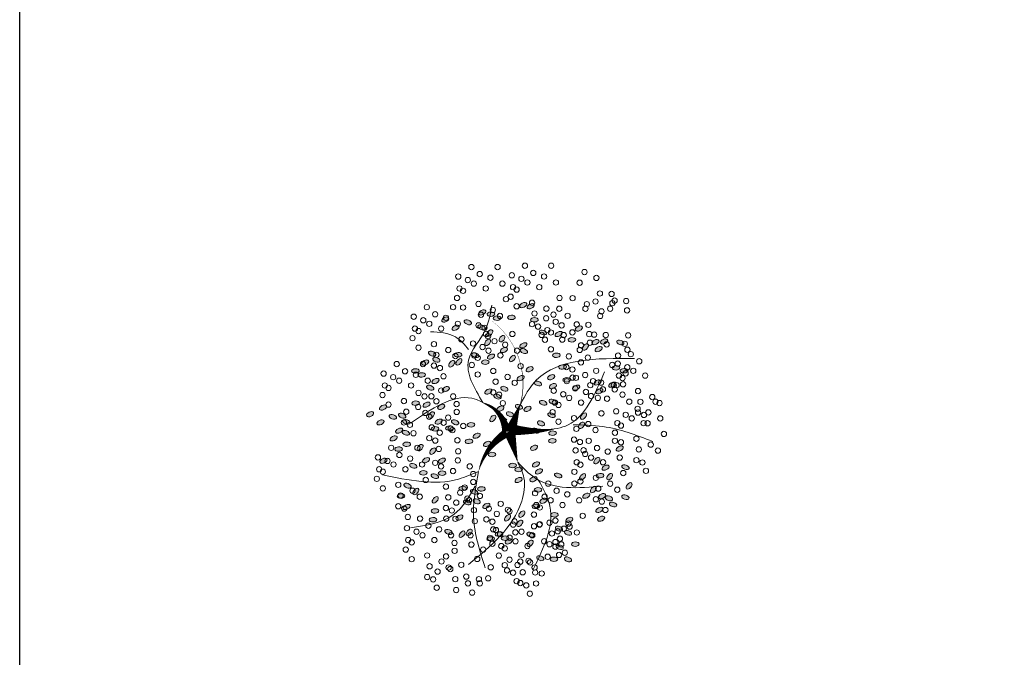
# Model space of a CAD drawing. Header units: millimetres. Extents: x 2197 to 2788, y 425 to 589.
# Tile 5 of 50: x 2201 to 2216, y 471 to 481. Entities that reach past the tile are written whole.
import ezdxf

# ---------------------------------------------------------------- set-up
doc = ezdxf.new("R2010")
doc.units = ezdxf.units.MM
doc.layers.add('01 - Vegetación', color=3, linetype='Continuous', lineweight=0)
doc.layers.add('Cotas', color=3, linetype='Continuous')

# ---------------------------------------------------------------- blocks, each defined once
blk = doc.blocks.new('17')
at = {"layer": '01 - Vegetación'}
for points in [[(4495.84, 1680.23, 1.33, 0.0221, 0.199177), (4489.97, 1684.48, 0.0221, 0.0221, 1.224983)], [(4496.02, 1680.23, 1.33, 0.0221, 0.286986), (4500.47, 1683.82, 0.0221, 0.0221, -1.494927)], [(4497.07, 1679.43, 0.133, 0.0221, 0.381476), (4512.91, 1682.47, 0.0221, 0.0221, -1.841687)], [(4496.02, 1679.76, 1.77, 0.0221, 0), (4491.39, 1678.53, 0.0221, 0.0221, 0)], [(4496.02, 1679.66, 1.77, 0.0221, 0), (4500.28, 1678.15, 0.0221, 0.0221, 0)], [(4496.4, 1679.85, 1.77, 0.0221, 0.074947), (4496.4, 1672.95, 0.0221, 0.0221, 0.762797)]]:
    blk.add_lwpolyline(points, format="xyseb", dxfattribs=at)
for points in [[(4490, 1684.47), (4488.83, 1687.51), (4489.5, 1699.09)], [(4487.73, 1684.98), (4483.44, 1688.25), (4481.42, 1694.81)], [(4497.83, 1680.19), (4501.11, 1685.48), (4497.33, 1694.81)], [(4508.5, 1685.98), (4510.45, 1688), (4511.21, 1691.78)], [(4490, 1684.47), (4482.94, 1685.23), (4475.36, 1683.47)], [(4491.39, 1678.53), (4489.02, 1677.58), (4485.46, 1677.92), (4475.87, 1685.99)], [(4500.47, 1683.82), (4506.92, 1685.99), (4511.46, 1683.47), (4515.25, 1682.46)], [(4497.07, 1679.43), (4503.89, 1675.65), (4507.17, 1660.78)], [(4491.39, 1678.53), (4489, 1675.9), (4487.73, 1665.57)], [(4496.57, 1678.43), (4497.07, 1670.86), (4505.15, 1665.32)], [(4488.74, 1675.4), (4484.7, 1673.64), (4475.11, 1676.16)], [(4497.07, 1670.11), (4496.82, 1665.57), (4494.55, 1658.01)]]:
    blk.add_spline(points, degree=3, dxfattribs=at)
blk = doc.blocks.new('16')
at = {"layer": '01 - Vegetación'}
h = blk.add_hatch(color=40, dxfattribs=at)
h.set_gradient(color1=(255, 191, 0), color2=(223, 255, 127), rotation=180, centered=1, tint=1, name='INVSPHERICAL')
edge = h.paths.add_edge_path()
edge.add_ellipse((4538.847, 1678.642), major_axis=(-0.0033, 0.0777), ratio=0.578492, start_angle=0, end_angle=360, ccw=False)
edge = h.paths.add_edge_path()
edge.add_ellipse((4538.961, 1678.487), major_axis=(-0.0349, 0.0695), ratio=0.578492, start_angle=0, end_angle=360, ccw=False)
edge = h.paths.add_edge_path()
edge.add_ellipse((4538.69, 1678.926), major_axis=(-0.0594, 0.0503), ratio=0.578492, start_angle=0, end_angle=360, ccw=False)
edge = h.paths.add_edge_path()
edge.add_ellipse((4538.676, 1678.266), major_axis=(-0.0033, 0.0777), ratio=0.578492, start_angle=0, end_angle=360, ccw=False)
edge = h.paths.add_edge_path()
edge.add_ellipse((4541.23, 1679.281), major_axis=(0.0274, 0.0728), ratio=0.578492, start_angle=0, end_angle=360, ccw=False)
edge = h.paths.add_edge_path()
edge.add_ellipse((4540.829, 1679.36), major_axis=(-0.0349, 0.0695), ratio=0.578492, start_angle=0, end_angle=360, ccw=False)
edge = h.paths.add_edge_path()
edge.add_ellipse((4541.174, 1679.607), major_axis=(-0.0349, 0.0695), ratio=0.578492, start_angle=0, end_angle=360, ccw=False)
edge = h.paths.add_edge_path()
edge.add_ellipse((4541.072, 1679.421), major_axis=(0.0274, 0.0728), ratio=0.578492, start_angle=0, end_angle=360, ccw=False)
edge = h.paths.add_edge_path()
edge.add_ellipse((4540.113, 1679.632), major_axis=(-0.0349, 0.0695), ratio=0.578492, start_angle=0, end_angle=360, ccw=False)
edge = h.paths.add_edge_path()
edge.add_ellipse((4540.279, 1679.843), major_axis=(-0.0349, 0.0695), ratio=0.578492, start_angle=0, end_angle=360, ccw=False)
edge = h.paths.add_edge_path()
edge.add_ellipse((4540.165, 1679.999), major_axis=(-0.0033, 0.0777), ratio=0.578492, start_angle=0, end_angle=360, ccw=False)
edge = h.paths.add_edge_path()
edge.add_ellipse((4540.499, 1679.956), major_axis=(-0.0033, 0.0777), ratio=0.578492, start_angle=0, end_angle=360, ccw=False)
edge = h.paths.add_edge_path()
edge.add_ellipse((4540.629, 1679.513), major_axis=(-0.0594, 0.0503), ratio=0.578492, start_angle=0, end_angle=360, ccw=False)
edge = h.paths.add_edge_path()
edge.add_ellipse((4540.551, 1680.278), major_axis=(0.0274, 0.0728), ratio=0.578492, start_angle=0, end_angle=360, ccw=False)
edge = h.paths.add_edge_path()
edge.add_ellipse((4539.201, 1679.744), major_axis=(-0.0033, 0.0777), ratio=0.578492, start_angle=0, end_angle=360, ccw=False)
edge = h.paths.add_edge_path()
edge.add_ellipse((4539.14, 1679.893), major_axis=(0.0274, 0.0728), ratio=0.578492, start_angle=0, end_angle=360, ccw=False)
edge = h.paths.add_edge_path()
edge.add_ellipse((4539.208, 1680.126), major_axis=(-0.0033, 0.0777), ratio=0.578492, start_angle=0, end_angle=360, ccw=False)
edge = h.paths.add_edge_path()
edge.add_ellipse((4538.979, 1680.681), major_axis=(-0.0594, 0.0503), ratio=0.578492, start_angle=0, end_angle=360, ccw=False)
edge = h.paths.add_edge_path()
edge.add_ellipse((4538.577, 1680.728), major_axis=(-0.0033, 0.0777), ratio=0.578492, start_angle=0, end_angle=360, ccw=False)
edge = h.paths.add_edge_path()
edge.add_ellipse((4538.926, 1680.033), major_axis=(0.0274, 0.0728), ratio=0.578492, start_angle=0, end_angle=360, ccw=False)
edge = h.paths.add_edge_path()
edge.add_ellipse((4538.95, 1679.842), major_axis=(0.0274, 0.0728), ratio=0.578492, start_angle=0, end_angle=360, ccw=False)
edge = h.paths.add_edge_path()
edge.add_ellipse((4538.621, 1680.191), major_axis=(-0.0349, 0.0695), ratio=0.578492, start_angle=0, end_angle=360, ccw=False)
edge = h.paths.add_edge_path()
edge.add_ellipse((4538.328, 1680.411), major_axis=(0.0274, 0.0728), ratio=0.578492, start_angle=0, end_angle=360, ccw=False)
edge = h.paths.add_edge_path()
edge.add_ellipse((4538.283, 1680.138), major_axis=(-0.0594, 0.0503), ratio=0.578492, start_angle=0, end_angle=360, ccw=False)
edge = h.paths.add_edge_path()
edge.add_ellipse((4538.32, 1679.993), major_axis=(-0.0594, 0.0503), ratio=0.578492, start_angle=0, end_angle=360, ccw=False)
edge = h.paths.add_edge_path()
edge.add_ellipse((4538.755, 1680.687), major_axis=(-0.0033, 0.0777), ratio=0.578492, start_angle=0, end_angle=360, ccw=False)
edge = h.paths.add_edge_path()
edge.add_ellipse((4538.834, 1681.261), major_axis=(-0.0349, 0.0695), ratio=0.578492, start_angle=0, end_angle=360, ccw=False)
edge = h.paths.add_edge_path()
edge.add_ellipse((4539.054, 1681.374), major_axis=(-0.0033, 0.0777), ratio=0.578492, start_angle=0, end_angle=360, ccw=False)
edge = h.paths.add_edge_path()
edge.add_ellipse((4539.147, 1681.076), major_axis=(-0.0594, 0.0503), ratio=0.578492, start_angle=0, end_angle=360, ccw=False)
edge = h.paths.add_edge_path()
edge.add_ellipse((4539.52, 1680.541), major_axis=(-0.0033, 0.0777), ratio=0.578492, start_angle=0, end_angle=360, ccw=False)
edge = h.paths.add_edge_path()
edge.add_ellipse((4539.459, 1680.689), major_axis=(0.0274, 0.0728), ratio=0.578492, start_angle=0, end_angle=360, ccw=False)
edge = h.paths.add_edge_path()
edge.add_ellipse((4539.527, 1680.923), major_axis=(-0.0033, 0.0777), ratio=0.578492, start_angle=0, end_angle=360, ccw=False)
edge = h.paths.add_edge_path()
edge.add_ellipse((4539.265, 1681.244), major_axis=(0.0274, 0.0728), ratio=0.578492, start_angle=0, end_angle=360, ccw=False)
edge = h.paths.add_edge_path()
edge.add_ellipse((4539.188, 1677.478), major_axis=(-0.0594, 0.0503), ratio=0.578492, start_angle=0, end_angle=360, ccw=False)
edge = h.paths.add_edge_path()
edge.add_ellipse((4539.473, 1678.19), major_axis=(0.0274, 0.0728), ratio=0.578492, start_angle=0, end_angle=360, ccw=False)
edge = h.paths.add_edge_path()
edge.add_ellipse((4540.696, 1678.325), major_axis=(0.0274, 0.0728), ratio=0.578492, start_angle=0, end_angle=360, ccw=False)
edge = h.paths.add_edge_path()
edge.add_ellipse((4540.33, 1678.305), major_axis=(-0.0033, 0.0777), ratio=0.578492, start_angle=0, end_angle=360, ccw=False)
edge = h.paths.add_edge_path()
edge.add_ellipse((4540.174, 1678.307), major_axis=(-0.0033, 0.0777), ratio=0.578492, start_angle=0, end_angle=360, ccw=False)
edge = h.paths.add_edge_path()
edge.add_ellipse((4540.488, 1677.717), major_axis=(-0.0594, 0.0503), ratio=0.578492, start_angle=0, end_angle=360, ccw=False)
edge = h.paths.add_edge_path()
edge.add_ellipse((4540.676, 1677.675), major_axis=(-0.0594, 0.0503), ratio=0.578492, start_angle=0, end_angle=360, ccw=False)
edge = h.paths.add_edge_path()
edge.add_ellipse((4539.469, 1677.341), major_axis=(-0.0033, 0.0777), ratio=0.578492, start_angle=0, end_angle=360, ccw=False)
edge = h.paths.add_edge_path()
edge.add_ellipse((4539.773, 1677.406), major_axis=(-0.0594, 0.0503), ratio=0.578492, start_angle=0, end_angle=360, ccw=False)
edge = h.paths.add_edge_path()
edge.add_ellipse((4539.631, 1677.23), major_axis=(-0.0349, 0.0695), ratio=0.578492, start_angle=0, end_angle=360, ccw=False)
edge = h.paths.add_edge_path()
edge.add_ellipse((4539.445, 1677.695), major_axis=(-0.0594, 0.0503), ratio=0.578492, start_angle=0, end_angle=360, ccw=False)
edge = h.paths.add_edge_path()
edge.add_ellipse((4542.676, 1679.136), major_axis=(-0.0033, 0.0777), ratio=0.578492, start_angle=0, end_angle=360, ccw=False)
edge = h.paths.add_edge_path()
edge.add_ellipse((4542.661, 1679.428), major_axis=(-0.0033, 0.0777), ratio=0.578492, start_angle=0, end_angle=360, ccw=False)
edge = h.paths.add_edge_path()
edge.add_ellipse((4542.742, 1679.554), major_axis=(-0.0033, 0.0777), ratio=0.578492, start_angle=0, end_angle=360, ccw=False)
edge = h.paths.add_edge_path()
edge.add_ellipse((4542.776, 1679.728), major_axis=(-0.0349, 0.0695), ratio=0.578492, start_angle=0, end_angle=360, ccw=False)
edge = h.paths.add_edge_path()
edge.add_ellipse((4542.477, 1679.745), major_axis=(0.0274, 0.0728), ratio=0.578492, start_angle=0, end_angle=360, ccw=False)
edge = h.paths.add_edge_path()
edge.add_ellipse((4542.578, 1680.02), major_axis=(0.0274, 0.0728), ratio=0.578492, start_angle=0, end_angle=360, ccw=False)
edge = h.paths.add_edge_path()
edge.add_ellipse((4542.466, 1680.268), major_axis=(-0.0349, 0.0695), ratio=0.578492, start_angle=0, end_angle=360, ccw=False)
edge = h.paths.add_edge_path()
edge.add_ellipse((4542.632, 1680.479), major_axis=(-0.0349, 0.0695), ratio=0.578492, start_angle=0, end_angle=360, ccw=False)
edge = h.paths.add_edge_path()
edge.add_ellipse((4542.359, 1679.577), major_axis=(-0.0594, 0.0503), ratio=0.578492, start_angle=0, end_angle=360, ccw=False)
edge = h.paths.add_edge_path()
edge.add_ellipse((4542.171, 1679.619), major_axis=(-0.0594, 0.0503), ratio=0.578492, start_angle=0, end_angle=360, ccw=False)
edge = h.paths.add_edge_path()
edge.add_ellipse((4542.246, 1679.328), major_axis=(-0.0594, 0.0503), ratio=0.578492, start_angle=0, end_angle=360, ccw=False)
edge = h.paths.add_edge_path()
edge.add_ellipse((4542.369, 1678.498), major_axis=(0.0274, 0.0728), ratio=0.578492, start_angle=0, end_angle=360, ccw=False)
edge = h.paths.add_edge_path()
edge.add_ellipse((4542.902, 1678.749), major_axis=(-0.0349, 0.0695), ratio=0.578492, start_angle=0, end_angle=360, ccw=False)
edge = h.paths.add_edge_path()
edge.add_ellipse((4542.925, 1678.897), major_axis=(-0.0349, 0.0695), ratio=0.578492, start_angle=0, end_angle=360, ccw=False)
edge = h.paths.add_edge_path()
edge.add_ellipse((4542.628, 1678.671), major_axis=(-0.0033, 0.0777), ratio=0.578492, start_angle=0, end_angle=360, ccw=False)
edge = h.paths.add_edge_path()
edge.add_ellipse((4542.11, 1678.896), major_axis=(-0.0349, 0.0695), ratio=0.578492, start_angle=0, end_angle=360, ccw=False)
edge = h.paths.add_edge_path()
edge.add_ellipse((4542.34, 1678.18), major_axis=(-0.0349, 0.0695), ratio=0.578492, start_angle=0, end_angle=360, ccw=False)
edge = h.paths.add_edge_path()
edge.add_ellipse((4538.137, 1679.191), major_axis=(-0.0349, 0.0695), ratio=0.578492, start_angle=0, end_angle=360, ccw=False)
edge = h.paths.add_edge_path()
edge.add_ellipse((4538.099, 1678.758), major_axis=(-0.0594, 0.0503), ratio=0.578492, start_angle=0, end_angle=360, ccw=False)
edge = h.paths.add_edge_path()
edge.add_ellipse((4537.796, 1678.552), major_axis=(0.0274, 0.0728), ratio=0.578492, start_angle=0, end_angle=360, ccw=False)
edge = h.paths.add_edge_path()
edge.add_ellipse((4537.776, 1678.277), major_axis=(-0.0033, 0.0777), ratio=0.578492, start_angle=0, end_angle=360, ccw=False)
edge = h.paths.add_edge_path()
edge.add_ellipse((4539.181, 1678.6), major_axis=(-0.0033, 0.0777), ratio=0.578492, start_angle=0, end_angle=360, ccw=False)
edge = h.paths.add_edge_path()
edge.add_ellipse((4538.502, 1678.968), major_axis=(-0.0594, 0.0503), ratio=0.578492, start_angle=0, end_angle=360, ccw=False)
edge = h.paths.add_edge_path()
edge.add_ellipse((4538.615, 1679.216), major_axis=(-0.0594, 0.0503), ratio=0.578492, start_angle=0, end_angle=360, ccw=False)
edge = h.paths.add_edge_path()
edge.add_ellipse((4538.188, 1679.557), major_axis=(-0.0033, 0.0777), ratio=0.578492, start_angle=0, end_angle=360, ccw=False)
edge = h.paths.add_edge_path()
edge.add_ellipse((4538.203, 1679.265), major_axis=(-0.0033, 0.0777), ratio=0.578492, start_angle=0, end_angle=360, ccw=False)
edge = h.paths.add_edge_path()
edge.add_ellipse((4538.285, 1679.391), major_axis=(-0.0033, 0.0777), ratio=0.578492, start_angle=0, end_angle=360, ccw=False)
edge = h.paths.add_edge_path()
edge.add_ellipse((4538.856, 1679.647), major_axis=(-0.0349, 0.0695), ratio=0.578492, start_angle=0, end_angle=360, ccw=False)
edge = h.paths.add_edge_path()
edge.add_ellipse((4538.272, 1678.751), major_axis=(0.0274, 0.0728), ratio=0.578492, start_angle=0, end_angle=360, ccw=False)
edge = h.paths.add_edge_path()
edge.add_ellipse((4540.863, 1678.985), major_axis=(0.0274, 0.0728), ratio=0.578492, start_angle=0, end_angle=360, ccw=False)
edge = h.paths.add_edge_path()
edge.add_ellipse((4540.823, 1678.811), major_axis=(-0.0349, 0.0695), ratio=0.578492, start_angle=0, end_angle=360, ccw=False)
edge = h.paths.add_edge_path()
edge.add_ellipse((4541.446, 1678.949), major_axis=(-0.0349, 0.0695), ratio=0.578492, start_angle=0, end_angle=360, ccw=False)
edge = h.paths.add_edge_path()
edge.add_ellipse((4540.434, 1680.393), major_axis=(-0.0033, 0.0777), ratio=0.578492, start_angle=0, end_angle=360, ccw=False)
edge = h.paths.add_edge_path()
edge.add_ellipse((4540.419, 1680.685), major_axis=(-0.0033, 0.0777), ratio=0.578492, start_angle=0, end_angle=360, ccw=False)
edge = h.paths.add_edge_path()
edge.add_ellipse((4539.773, 1680.547), major_axis=(-0.0349, 0.0695), ratio=0.578492, start_angle=0, end_angle=360, ccw=False)
edge = h.paths.add_edge_path()
edge.add_ellipse((4539.782, 1680.87), major_axis=(-0.0349, 0.0695), ratio=0.578492, start_angle=0, end_angle=360, ccw=False)
edge = h.paths.add_edge_path()
edge.add_ellipse((4539.668, 1681.126), major_axis=(0.0274, 0.0728), ratio=0.578492, start_angle=0, end_angle=360, ccw=False)
edge = h.paths.add_edge_path()
edge.add_ellipse((4540.336, 1681.276), major_axis=(0.0274, 0.0728), ratio=0.578492, start_angle=0, end_angle=360, ccw=False)
edge = h.paths.add_edge_path()
edge.add_ellipse((4540.381, 1681.413), major_axis=(-0.0349, 0.0695), ratio=0.578492, start_angle=0, end_angle=360, ccw=False)
edge = h.paths.add_edge_path()
edge.add_ellipse((4540.225, 1681.525), major_axis=(-0.0349, 0.0695), ratio=0.578492, start_angle=0, end_angle=360, ccw=False)
edge = h.paths.add_edge_path()
edge.add_ellipse((4540.009, 1681.424), major_axis=(-0.0033, 0.0777), ratio=0.578492, start_angle=0, end_angle=360, ccw=False)
edge = h.paths.add_edge_path()
edge.add_ellipse((4540.106, 1681.258), major_axis=(-0.0033, 0.0777), ratio=0.578492, start_angle=0, end_angle=360, ccw=False)
edge = h.paths.add_edge_path()
edge.add_ellipse((4540.036, 1680.989), major_axis=(-0.0594, 0.0503), ratio=0.578492, start_angle=0, end_angle=360, ccw=False)
edge = h.paths.add_edge_path()
edge.add_ellipse((4539.967, 1680.73), major_axis=(-0.0594, 0.0503), ratio=0.578492, start_angle=0, end_angle=360, ccw=False)
edge = h.paths.add_edge_path()
edge.add_ellipse((4541.92, 1680.217), major_axis=(-0.0033, 0.0777), ratio=0.578492, start_angle=0, end_angle=360, ccw=False)
edge = h.paths.add_edge_path()
edge.add_ellipse((4541.222, 1680.466), major_axis=(-0.0349, 0.0695), ratio=0.578492, start_angle=0, end_angle=360, ccw=False)
edge = h.paths.add_edge_path()
edge.add_ellipse((4541.387, 1680.676), major_axis=(-0.0349, 0.0695), ratio=0.578492, start_angle=0, end_angle=360, ccw=False)
edge = h.paths.add_edge_path()
edge.add_ellipse((4541.251, 1680.784), major_axis=(0.0274, 0.0728), ratio=0.578492, start_angle=0, end_angle=360, ccw=False)
edge = h.paths.add_edge_path()
edge.add_ellipse((4541.818, 1680.659), major_axis=(0.0274, 0.0728), ratio=0.578492, start_angle=0, end_angle=360, ccw=False)
edge = h.paths.add_edge_path()
edge.add_ellipse((4541.942, 1680.743), major_axis=(0.0274, 0.0728), ratio=0.578492, start_angle=0, end_angle=360, ccw=False)
edge = h.paths.add_edge_path()
edge.add_ellipse((4541.762, 1680.886), major_axis=(-0.0349, 0.0695), ratio=0.578492, start_angle=0, end_angle=360, ccw=False)
edge = h.paths.add_edge_path()
edge.add_ellipse((4541.592, 1681.082), major_axis=(-0.0033, 0.0777), ratio=0.578492, start_angle=0, end_angle=360, ccw=False)
edge = h.paths.add_edge_path()
edge.add_ellipse((4541.511, 1680.956), major_axis=(-0.0033, 0.0777), ratio=0.578492, start_angle=0, end_angle=360, ccw=False)
edge = h.paths.add_edge_path()
edge.add_ellipse((4541.775, 1680.201), major_axis=(-0.0594, 0.0503), ratio=0.578492, start_angle=0, end_angle=360, ccw=False)
edge = h.paths.add_edge_path()
edge.add_ellipse((4541.737, 1680.346), major_axis=(-0.0594, 0.0503), ratio=0.578492, start_angle=0, end_angle=360, ccw=False)
edge = h.paths.add_edge_path()
edge.add_ellipse((4541.843, 1679.118), major_axis=(-0.0594, 0.0503), ratio=0.578492, start_angle=0, end_angle=360, ccw=False)
edge = h.paths.add_edge_path()
edge.add_ellipse((4541.881, 1679.551), major_axis=(-0.0349, 0.0695), ratio=0.578492, start_angle=0, end_angle=360, ccw=False)
edge = h.paths.add_edge_path()
edge.add_ellipse((4542.015, 1679.29), major_axis=(-0.0349, 0.0695), ratio=0.578492, start_angle=0, end_angle=360, ccw=False)
edge = h.paths.add_edge_path()
edge.add_ellipse((4541.91, 1679.869), major_axis=(0.0274, 0.0728), ratio=0.578492, start_angle=0, end_angle=360, ccw=False)
edge = h.paths.add_edge_path()
edge.add_ellipse((4541.769, 1679.666), major_axis=(-0.0033, 0.0777), ratio=0.578492, start_angle=0, end_angle=360, ccw=False)
edge = h.paths.add_edge_path()
edge.add_ellipse((4539.676, 1679.115), major_axis=(-0.0033, 0.0777), ratio=0.578492, start_angle=0, end_angle=360, ccw=False)
edge = h.paths.add_edge_path()
edge.add_ellipse((4539.594, 1678.989), major_axis=(-0.0033, 0.0777), ratio=0.578492, start_angle=0, end_angle=360, ccw=False)
edge = h.paths.add_edge_path()
edge.add_ellipse((4539.898, 1679.531), major_axis=(-0.0033, 0.0777), ratio=0.578492, start_angle=0, end_angle=360, ccw=False)
edge = h.paths.add_edge_path()
edge.add_ellipse((4539.697, 1678.641), major_axis=(-0.0349, 0.0695), ratio=0.578492, start_angle=0, end_angle=360, ccw=False)
edge = h.paths.add_edge_path()
edge.add_ellipse((4539.398, 1678.691), major_axis=(-0.0349, 0.0695), ratio=0.578492, start_angle=0, end_angle=360, ccw=False)
edge = h.paths.add_edge_path()
edge.add_ellipse((4539.555, 1678.579), major_axis=(-0.0349, 0.0695), ratio=0.578492, start_angle=0, end_angle=360, ccw=False)
edge = h.paths.add_edge_path()
edge.add_ellipse((4540.714, 1679.167), major_axis=(0.0274, 0.0728), ratio=0.578492, start_angle=0, end_angle=360, ccw=False)
edge = h.paths.add_edge_path()
edge.add_ellipse((4540.549, 1681.79), major_axis=(-0.0349, 0.0695), ratio=0.578492, start_angle=0, end_angle=360, ccw=False)
edge = h.paths.add_edge_path()
edge.add_ellipse((4540.715, 1682.001), major_axis=(-0.0349, 0.0695), ratio=0.578492, start_angle=0, end_angle=360, ccw=False)
edge = h.paths.add_edge_path()
edge.add_ellipse((4540.848, 1681.741), major_axis=(-0.0349, 0.0695), ratio=0.578492, start_angle=0, end_angle=360, ccw=False)
edge = h.paths.add_edge_path()
edge.add_ellipse((4540.661, 1681.542), major_axis=(0.0274, 0.0728), ratio=0.578492, start_angle=0, end_angle=360, ccw=False)
edge = h.paths.add_edge_path()
edge.add_ellipse((4540.684, 1681.351), major_axis=(0.0274, 0.0728), ratio=0.578492, start_angle=0, end_angle=360, ccw=False)
edge = h.paths.add_edge_path()
edge.add_ellipse((4540.56, 1681.267), major_axis=(0.0274, 0.0728), ratio=0.578492, start_angle=0, end_angle=360, ccw=False)
edge = h.paths.add_edge_path()
edge.add_ellipse((4540.528, 1678.539), major_axis=(0.0274, 0.0728), ratio=0.578492, start_angle=0, end_angle=360, ccw=False)
edge = h.paths.add_edge_path()
edge.add_ellipse((4540.38, 1678.647), major_axis=(0.0274, 0.0728), ratio=0.578492, start_angle=0, end_angle=360, ccw=False)
edge = h.paths.add_edge_path()
edge.add_ellipse((4540.034, 1678.678), major_axis=(-0.0349, 0.0695), ratio=0.578492, start_angle=0, end_angle=360, ccw=False)
edge = h.paths.add_edge_path()
edge.add_ellipse((4540.944, 1678.493), major_axis=(0.0274, 0.0728), ratio=0.578492, start_angle=0, end_angle=360, ccw=False)
edge = h.paths.add_edge_path()
edge.add_ellipse((4541.625, 1678.77), major_axis=(-0.0349, 0.0695), ratio=0.578492, start_angle=0, end_angle=360, ccw=False)
edge = h.paths.add_edge_path()
edge.add_ellipse((4541.994, 1678.887), major_axis=(0.0274, 0.0728), ratio=0.578492, start_angle=0, end_angle=360, ccw=False)
edge = h.paths.add_edge_path()
edge.add_ellipse((4541.336, 1678.598), major_axis=(0.0274, 0.0728), ratio=0.578492, start_angle=0, end_angle=360, ccw=False)
edge = h.paths.add_edge_path()
edge.add_ellipse((4539.381, 1678.993), major_axis=(-0.0349, 0.0695), ratio=0.578492, start_angle=0, end_angle=360, ccw=False)
edge = h.paths.add_edge_path()
edge.add_ellipse((4540.938, 1681.079), major_axis=(-0.0033, 0.0777), ratio=0.578492, start_angle=0, end_angle=360, ccw=False)
edge = h.paths.add_edge_path()
edge.add_ellipse((4540.699, 1680.759), major_axis=(-0.0594, 0.0503), ratio=0.578492, start_angle=0, end_angle=360, ccw=False)
edge = h.paths.add_edge_path()
edge.add_ellipse((4540.908, 1680.857), major_axis=(-0.0349, 0.0695), ratio=0.578492, start_angle=0, end_angle=360, ccw=False)
edge = h.paths.add_edge_path()
edge.add_ellipse((4540.863, 1680.561), major_axis=(-0.0349, 0.0695), ratio=0.578492, start_angle=0, end_angle=360, ccw=False)
edge = h.paths.add_edge_path()
edge.add_ellipse((4540.564, 1680.61), major_axis=(-0.0349, 0.0695), ratio=0.578492, start_angle=0, end_angle=360, ccw=False)
edge = h.paths.add_edge_path()
edge.add_ellipse((4539.771, 1681.729), major_axis=(-0.0349, 0.0695), ratio=0.578492, start_angle=0, end_angle=360, ccw=False)
edge = h.paths.add_edge_path()
edge.add_ellipse((4540.968, 1678.302), major_axis=(0.0274, 0.0728), ratio=0.578492, start_angle=0, end_angle=360, ccw=False)
edge = h.paths.add_edge_path()
edge.add_ellipse((4541.908, 1678.227), major_axis=(-0.0033, 0.0777), ratio=0.578492, start_angle=0, end_angle=360, ccw=False)
edge = h.paths.add_edge_path()
edge.add_ellipse((4541.283, 1678.297), major_axis=(-0.0349, 0.0695), ratio=0.578492, start_angle=0, end_angle=360, ccw=False)
edge = h.paths.add_edge_path()
edge.add_ellipse((4541.463, 1678.333), major_axis=(-0.0349, 0.0695), ratio=0.578492, start_angle=0, end_angle=360, ccw=False)
edge = h.paths.add_edge_path()
edge.add_ellipse((4538.021, 1678.159), major_axis=(0.0274, 0.0728), ratio=0.578492, start_angle=0, end_angle=360, ccw=False)
edge = h.paths.add_edge_path()
edge.add_ellipse((4537.772, 1677.992), major_axis=(0.0274, 0.0728), ratio=0.578492, start_angle=0, end_angle=360, ccw=False)
edge = h.paths.add_edge_path()
edge.add_ellipse((4538.082, 1677.841), major_axis=(-0.0033, 0.0777), ratio=0.578492, start_angle=0, end_angle=360, ccw=False)
edge = h.paths.add_edge_path()
edge.add_ellipse((4538.572, 1677.966), major_axis=(-0.0349, 0.0695), ratio=0.578492, start_angle=0, end_angle=360, ccw=False)
edge = h.paths.add_edge_path()
edge.add_ellipse((4538.311, 1677.99), major_axis=(0.0274, 0.0728), ratio=0.578492, start_angle=0, end_angle=360, ccw=False)
edge = h.paths.add_edge_path()
edge.add_ellipse((4538.394, 1678.174), major_axis=(0.0274, 0.0728), ratio=0.578492, start_angle=0, end_angle=360, ccw=False)
edge = h.paths.add_edge_path()
edge.add_ellipse((4538.776, 1677.355), major_axis=(-0.0349, 0.0695), ratio=0.578492, start_angle=0, end_angle=360, ccw=False)
edge = h.paths.add_edge_path()
edge.add_ellipse((4538.597, 1677.319), major_axis=(-0.0349, 0.0695), ratio=0.578492, start_angle=0, end_angle=360, ccw=False)
edge = h.paths.add_edge_path()
edge.add_ellipse((4539.063, 1677.621), major_axis=(-0.0349, 0.0695), ratio=0.578492, start_angle=0, end_angle=360, ccw=False)
edge = h.paths.add_edge_path()
edge.add_ellipse((4539.033, 1676.828), major_axis=(0.0274, 0.0728), ratio=0.578492, start_angle=0, end_angle=360, ccw=False)
edge = h.paths.add_edge_path()
edge.add_ellipse((4539.009, 1677.162), major_axis=(0.0274, 0.0728), ratio=0.578492, start_angle=0, end_angle=360, ccw=False)
edge = h.paths.add_edge_path()
edge.add_ellipse((4538.885, 1677.078), major_axis=(0.0274, 0.0728), ratio=0.578492, start_angle=0, end_angle=360, ccw=False)
edge = h.paths.add_edge_path()
edge.add_ellipse((4539.054, 1677.298), major_axis=(-0.0349, 0.0695), ratio=0.578492, start_angle=0, end_angle=360, ccw=False)
edge = h.paths.add_edge_path()
edge.add_ellipse((4542.221, 1677.913), major_axis=(-0.0033, 0.0777), ratio=0.578492, start_angle=0, end_angle=360, ccw=False)
edge = h.paths.add_edge_path()
edge.add_ellipse((4542.451, 1677.771), major_axis=(-0.0349, 0.0695), ratio=0.578492, start_angle=0, end_angle=360, ccw=False)
edge = h.paths.add_edge_path()
edge.add_ellipse((4541.18, 1677.355), major_axis=(-0.0349, 0.0695), ratio=0.578492, start_angle=0, end_angle=360, ccw=False)
edge = h.paths.add_edge_path()
edge.add_ellipse((4541.671, 1678.102), major_axis=(-0.0033, 0.0777), ratio=0.578492, start_angle=0, end_angle=360, ccw=False)
edge = h.paths.add_edge_path()
edge.add_ellipse((4541.411, 1678.017), major_axis=(-0.0033, 0.0777), ratio=0.578492, start_angle=0, end_angle=360, ccw=False)
edge = h.paths.add_edge_path()
edge.add_ellipse((4542.075, 1677.637), major_axis=(-0.0594, 0.0503), ratio=0.578492, start_angle=0, end_angle=360, ccw=False)
edge = h.paths.add_edge_path()
edge.add_ellipse((4541.252, 1677.826), major_axis=(-0.0349, 0.0695), ratio=0.578492, start_angle=0, end_angle=360, ccw=False)
edge = h.paths.add_edge_path()
edge.add_ellipse((4541.596, 1676.853), major_axis=(-0.0033, 0.0777), ratio=0.578492, start_angle=0, end_angle=360, ccw=False)
edge = h.paths.add_edge_path()
edge.add_ellipse((4541.655, 1677.018), major_axis=(-0.0033, 0.0777), ratio=0.578492, start_angle=0, end_angle=360, ccw=False)
edge = h.paths.add_edge_path()
edge.add_ellipse((4542.033, 1677.371), major_axis=(-0.0349, 0.0695), ratio=0.578492, start_angle=0, end_angle=360, ccw=False)
edge = h.paths.add_edge_path()
edge.add_ellipse((4542.19, 1677.259), major_axis=(-0.0349, 0.0695), ratio=0.578492, start_angle=0, end_angle=360, ccw=False)
edge = h.paths.add_edge_path()
edge.add_ellipse((4542.168, 1676.931), major_axis=(0.0274, 0.0728), ratio=0.578492, start_angle=0, end_angle=360, ccw=False)
edge = h.paths.add_edge_path()
edge.add_ellipse((4542.176, 1677.433), major_axis=(-0.0349, 0.0695), ratio=0.578492, start_angle=0, end_angle=360, ccw=False)
edge = h.paths.add_edge_path()
edge.add_ellipse((4541.313, 1677.094), major_axis=(-0.0349, 0.0695), ratio=0.578492, start_angle=0, end_angle=360, ccw=False)
edge = h.paths.add_edge_path()
edge.add_ellipse((4541.359, 1677.391), major_axis=(-0.0349, 0.0695), ratio=0.578492, start_angle=0, end_angle=360, ccw=False)
edge = h.paths.add_edge_path()
edge.add_ellipse((4540.019, 1676.943), major_axis=(-0.0349, 0.0695), ratio=0.578492, start_angle=0, end_angle=360, ccw=False)
edge = h.paths.add_edge_path()
edge.add_ellipse((4539.641, 1676.826), major_axis=(0.0274, 0.0728), ratio=0.578492, start_angle=0, end_angle=360, ccw=False)
edge = h.paths.add_edge_path()
edge.add_ellipse((4539.262, 1676.754), major_axis=(-0.0594, 0.0503), ratio=0.578492, start_angle=0, end_angle=360, ccw=False)
edge = h.paths.add_edge_path()
edge.add_ellipse((4539.45, 1677.146), major_axis=(-0.0594, 0.0503), ratio=0.578492, start_angle=0, end_angle=360, ccw=False)
at = {"layer": '01 - Vegetación', "extrusion": (0, 0, -1)}
for centre, major_axis in [((4540.715, 1682.001), (-0.0349, 0.0695)), ((4539.771, 1681.729), (-0.0349, 0.0695)), ((4540.549, 1681.79), (-0.0349, 0.0695)), ((4540.848, 1681.741), (-0.0349, 0.0695)), ((4540.225, 1681.525), (-0.0349, 0.0695)), ((4539.054, 1681.374), (-0.0033, 0.0777)), ((4540.009, 1681.424), (-0.0033, 0.0777)), ((4540.381, 1681.413), (-0.0349, 0.0695)), ((4538.834, 1681.261), (-0.0349, 0.0695)), ((4540.106, 1681.258), (-0.0033, 0.0777)), ((4539.527, 1680.923), (-0.0033, 0.0777)), ((4540.938, 1681.079), (-0.0033, 0.0777)), ((4541.511, 1680.956), (-0.0033, 0.0777)), ((4541.592, 1681.082), (-0.0033, 0.0777)), ((4538.577, 1680.728), (-0.0033, 0.0777)), ((4539.782, 1680.87), (-0.0349, 0.0695)), ((4540.908, 1680.857), (-0.0349, 0.0695)), ((4541.762, 1680.886), (-0.0349, 0.0695)), ((4538.755, 1680.687), (-0.0033, 0.0777)), ((4539.52, 1680.541), (-0.0033, 0.0777)), ((4539.773, 1680.547), (-0.0349, 0.0695)), ((4540.419, 1680.685), (-0.0033, 0.0777)), ((4540.564, 1680.61), (-0.0349, 0.0695)), ((4540.863, 1680.561), (-0.0349, 0.0695)), ((4541.387, 1680.676), (-0.0349, 0.0695)), ((4540.434, 1680.393), (-0.0033, 0.0777)), ((4541.222, 1680.466), (-0.0349, 0.0695)), ((4542.632, 1680.479), (-0.0349, 0.0695)), ((4538.621, 1680.191), (-0.0349, 0.0695)), ((4539.208, 1680.126), (-0.0033, 0.0777)), ((4541.92, 1680.217), (-0.0033, 0.0777)), ((4542.466, 1680.268), (-0.0349, 0.0695)), ((4540.165, 1679.999), (-0.0033, 0.0777)), ((4540.499, 1679.956), (-0.0033, 0.0777)), ((4539.201, 1679.744), (-0.0033, 0.0777)), ((4540.279, 1679.843), (-0.0349, 0.0695)), ((4542.776, 1679.728), (-0.0349, 0.0695)), ((4538.188, 1679.557), (-0.0033, 0.0777)), ((4538.856, 1679.647), (-0.0349, 0.0695)), ((4539.898, 1679.531), (-0.0033, 0.0777)), ((4540.113, 1679.632), (-0.0349, 0.0695)), ((4541.174, 1679.607), (-0.0349, 0.0695)), ((4541.769, 1679.666), (-0.0033, 0.0777)), ((4541.881, 1679.551), (-0.0349, 0.0695)), ((4542.742, 1679.554), (-0.0033, 0.0777)), ((4538.285, 1679.391), (-0.0033, 0.0777)), ((4540.829, 1679.36), (-0.0349, 0.0695)), ((4542.661, 1679.428), (-0.0033, 0.0777)), ((4538.137, 1679.191), (-0.0349, 0.0695)), ((4538.203, 1679.265), (-0.0033, 0.0777)), ((4539.676, 1679.115), (-0.0033, 0.0777)), ((4542.015, 1679.29), (-0.0349, 0.0695)), ((4542.676, 1679.136), (-0.0033, 0.0777)), ((4539.381, 1678.993), (-0.0349, 0.0695)), ((4539.594, 1678.989), (-0.0033, 0.0777)), ((4541.446, 1678.949), (-0.0349, 0.0695)), ((4540.823, 1678.811), (-0.0349, 0.0695)), ((4541.625, 1678.77), (-0.0349, 0.0695)), ((4542.11, 1678.896), (-0.0349, 0.0695)), ((4542.902, 1678.749), (-0.0349, 0.0695)), ((4542.925, 1678.897), (-0.0349, 0.0695)), ((4538.847, 1678.642), (-0.0033, 0.0777)), ((4539.181, 1678.6), (-0.0033, 0.0777)), ((4539.398, 1678.691), (-0.0349, 0.0695)), ((4539.555, 1678.579), (-0.0349, 0.0695)), ((4539.697, 1678.641), (-0.0349, 0.0695)), ((4540.034, 1678.678), (-0.0349, 0.0695)), ((4542.628, 1678.671), (-0.0033, 0.0777)), ((4538.961, 1678.487), (-0.0349, 0.0695)), ((4541.463, 1678.333), (-0.0349, 0.0695)), ((4537.776, 1678.277), (-0.0033, 0.0777)), ((4538.676, 1678.266), (-0.0033, 0.0777)), ((4540.174, 1678.307), (-0.0033, 0.0777)), ((4540.33, 1678.305), (-0.0033, 0.0777)), ((4541.283, 1678.297), (-0.0349, 0.0695)), ((4541.908, 1678.227), (-0.0033, 0.0777)), ((4542.34, 1678.18), (-0.0349, 0.0695)), ((4538.572, 1677.966), (-0.0349, 0.0695)), ((4541.411, 1678.017), (-0.0033, 0.0777)), ((4541.671, 1678.102), (-0.0033, 0.0777)), ((4542.221, 1677.913), (-0.0033, 0.0777)), ((4538.082, 1677.841), (-0.0033, 0.0777)), ((4541.252, 1677.826), (-0.0349, 0.0695)), ((4542.451, 1677.771), (-0.0349, 0.0695)), ((4539.063, 1677.621), (-0.0349, 0.0695)), ((4538.597, 1677.319), (-0.0349, 0.0695)), ((4538.776, 1677.355), (-0.0349, 0.0695)), ((4539.469, 1677.341), (-0.0033, 0.0777)), ((4541.18, 1677.355), (-0.0349, 0.0695)), ((4541.359, 1677.391), (-0.0349, 0.0695)), ((4542.033, 1677.371), (-0.0349, 0.0695)), ((4542.176, 1677.433), (-0.0349, 0.0695)), ((4539.054, 1677.298), (-0.0349, 0.0695)), ((4539.631, 1677.23), (-0.0349, 0.0695)), ((4542.19, 1677.259), (-0.0349, 0.0695)), ((4540.019, 1676.943), (-0.0349, 0.0695)), ((4541.313, 1677.094), (-0.0349, 0.0695)), ((4541.655, 1677.018), (-0.0033, 0.0777)), ((4541.596, 1676.853), (-0.0033, 0.0777))]:
    blk.add_ellipse(centre, major_axis=major_axis, ratio=0.578492, start_param=3.141593, end_param=9.424778, dxfattribs=at)
for centre, major_axis in [((4540.661, 1681.542), (0.0274, 0.0728)), ((4540.684, 1681.351), (0.0274, 0.0728)), ((4539.265, 1681.244), (0.0274, 0.0728)), ((4539.668, 1681.126), (0.0274, 0.0728)), ((4540.336, 1681.276), (0.0274, 0.0728)), ((4540.56, 1681.267), (0.0274, 0.0728)), ((4539.147, 1681.076), (-0.0594, 0.0503)), ((4540.036, 1680.989), (-0.0594, 0.0503)), ((4539.967, 1680.73), (-0.0594, 0.0503)), ((4540.699, 1680.759), (-0.0594, 0.0503)), ((4541.251, 1680.784), (0.0274, 0.0728)), ((4541.942, 1680.743), (0.0274, 0.0728)), ((4538.979, 1680.681), (-0.0594, 0.0503)), ((4539.459, 1680.689), (0.0274, 0.0728)), ((4541.818, 1680.659), (0.0274, 0.0728)), ((4538.328, 1680.411), (0.0274, 0.0728)), ((4541.737, 1680.346), (-0.0594, 0.0503)), ((4538.283, 1680.138), (-0.0594, 0.0503)), ((4540.551, 1680.278), (0.0274, 0.0728)), ((4541.775, 1680.201), (-0.0594, 0.0503)), ((4538.32, 1679.993), (-0.0594, 0.0503)), ((4538.926, 1680.033), (0.0274, 0.0728)), ((4542.578, 1680.02), (0.0274, 0.0728)), ((4538.95, 1679.842), (0.0274, 0.0728)), ((4539.14, 1679.893), (0.0274, 0.0728)), ((4541.91, 1679.869), (0.0274, 0.0728)), ((4542.477, 1679.745), (0.0274, 0.0728)), ((4542.171, 1679.619), (-0.0594, 0.0503)), ((4542.359, 1679.577), (-0.0594, 0.0503)), ((4540.629, 1679.513), (-0.0594, 0.0503)), ((4541.072, 1679.421), (0.0274, 0.0728)), ((4542.246, 1679.328), (-0.0594, 0.0503)), ((4538.615, 1679.216), (-0.0594, 0.0503)), ((4540.714, 1679.167), (0.0274, 0.0728)), ((4541.23, 1679.281), (0.0274, 0.0728)), ((4541.843, 1679.118), (-0.0594, 0.0503)), ((4538.502, 1678.968), (-0.0594, 0.0503)), ((4538.69, 1678.926), (-0.0594, 0.0503)), ((4540.863, 1678.985), (0.0274, 0.0728)), ((4538.099, 1678.758), (-0.0594, 0.0503)), ((4538.272, 1678.751), (0.0274, 0.0728)), ((4541.994, 1678.887), (0.0274, 0.0728)), ((4537.796, 1678.552), (0.0274, 0.0728)), ((4540.38, 1678.647), (0.0274, 0.0728)), ((4540.528, 1678.539), (0.0274, 0.0728)), ((4541.336, 1678.598), (0.0274, 0.0728)), ((4540.696, 1678.325), (0.0274, 0.0728)), ((4540.944, 1678.493), (0.0274, 0.0728)), ((4542.369, 1678.498), (0.0274, 0.0728)), ((4538.021, 1678.159), (0.0274, 0.0728)), ((4538.394, 1678.174), (0.0274, 0.0728)), ((4539.473, 1678.19), (0.0274, 0.0728)), ((4540.968, 1678.302), (0.0274, 0.0728)), ((4537.772, 1677.992), (0.0274, 0.0728)), ((4538.311, 1677.99), (0.0274, 0.0728)), ((4539.445, 1677.695), (-0.0594, 0.0503)), ((4540.488, 1677.717), (-0.0594, 0.0503)), ((4540.676, 1677.675), (-0.0594, 0.0503)), ((4542.075, 1677.637), (-0.0594, 0.0503)), ((4539.188, 1677.478), (-0.0594, 0.0503)), ((4539.773, 1677.406), (-0.0594, 0.0503)), ((4539.009, 1677.162), (0.0274, 0.0728)), ((4539.45, 1677.146), (-0.0594, 0.0503)), ((4538.885, 1677.078), (0.0274, 0.0728)), ((4542.168, 1676.931), (0.0274, 0.0728)), ((4539.033, 1676.828), (0.0274, 0.0728)), ((4539.262, 1676.754), (-0.0594, 0.0503)), ((4539.641, 1676.826), (0.0274, 0.0728))]:
    blk.add_ellipse(centre, major_axis=major_axis, ratio=0.578492, dxfattribs=at)
blk = doc.blocks.new('18')
at = {"color": 60}
for centre in [(4488.87, 1699.94), (4490.32, 1699.58), (4492.13, 1699.76), (4487.42, 1699.03), (4489.95, 1699.03), (4491.59, 1698.31), (4500.15, 1698.17), (4501.6, 1699.08), (4502.68, 1698.17), (4503.05, 1698.72), (4504.86, 1698.9), (4484.7, 1696.68), (4487.96, 1696.68), (4491.04, 1697.4), (4493.58, 1697.76), (4503.77, 1696.54), (4504.32, 1697.45), (4506.31, 1696.91), (4478.11, 1695.54), (4479.56, 1695.18), (4481.37, 1695.36), (4483.07, 1695.23), (4484.34, 1695.77), (4486.33, 1696.32), (4490.32, 1695.59), (4492.49, 1696.5), (4497.43, 1695.82), (4499.06, 1695.46), (4500.69, 1695.82), (4505.22, 1695.64), (4476.66, 1694.63), (4479.2, 1694.63), (4480.83, 1693.91), (4487.06, 1694.51), (4491.95, 1694.87), (4493.58, 1693.78), (4495.8, 1694.37), (4497.07, 1694.91), (4499.79, 1693.65), (4501.93, 1693.6), (4503.05, 1694.73), (4504.68, 1694.01), (4473.94, 1692.28), (4477.21, 1692.28), (4480.29, 1693), (4481.74, 1692.1), (4482.82, 1693.36), (4486.15, 1693.42), (4488.69, 1692.51), (4491.04, 1693.06), (4498.88, 1692.56), (4501.39, 1692.69), (4503.77, 1692.2), (4506.31, 1692.92), (4472.31, 1690.83), (4473.58, 1691.37), (4474.77, 1690.7), (4475.57, 1691.92), (4479.56, 1691.19), (4491.3, 1691.07), (4494.68, 1691.06), (4495.05, 1691.97), (4496.68, 1691.6), (4498.31, 1691.97), (4500.66, 1690.88), (4501.42, 1691.65), (4476.3, 1690.11), (4477.08, 1689.41), (4481.19, 1690.47), (4482.82, 1689.38), (4484.42, 1689.44), (4486.05, 1689.08), (4487.68, 1689.44), (4490.76, 1690.17), (4493.41, 1690.52), (4495.88, 1690.38), (4497.4, 1689.79), (4498.18, 1689.1), (4502.29, 1690.16), (4471.96, 1687.88), (4473.62, 1688.01), (4475.16, 1688.77), (4475.39, 1689.02), (4477.93, 1688.11), (4479.13, 1688.13), (4480.29, 1688.66), (4482.79, 1688), (4484.06, 1688.54), (4485.25, 1687.86), (4490.04, 1688.36), (4491.67, 1687.63), (4493.06, 1687.57), (4494.72, 1687.69), (4496.26, 1688.46), (4496.5, 1688.71), (4499.03, 1687.8), (4500.23, 1687.82), (4501.39, 1688.34), (4472.98, 1686.09), (4474.01, 1686.34), (4475.8, 1687.11), (4485.87, 1686.18), (4486.77, 1687.27), (4487.55, 1686.58), (4496.9, 1686.8), (4471.57, 1685.45), (4476.7, 1684.68), (4478.87, 1685.57), (4480.28, 1685.7), (4482.43, 1685.04), (4484.1, 1685.17), (4485.63, 1685.94), (4488.4, 1685.28), (4489.6, 1685.3), (4490.76, 1685.82), (4472.98, 1684.29), (4473.62, 1684.42), (4478.11, 1683.78), (4482.71, 1683.28), (4486.27, 1684.27), (4473.75, 1683.01), (4475.42, 1682.63), (4479, 1682.37), (4479.9, 1682.75), (4481.08, 1681.83), (4481.18, 1682.24), (4482.35, 1682.38), (4483.54, 1681.7), (4484.34, 1682.92), (4474.95, 1680.14), (4485.07, 1681.11), (4473.32, 1678.69), (4474.59, 1679.23), (4476.58, 1679.78), (4480.73, 1678.88), (4482.39, 1679.01), (4483.93, 1679.78), (4484.16, 1680.02), (4475.78, 1678.56), (4477.31, 1677.97), (4472.96, 1675.74), (4474.63, 1675.87), (4476.17, 1676.64), (4476.4, 1676.88), (4481.65, 1676.05), (4478.56, 1672.79), (4478.93, 1673.7), (4480.56, 1673.33), (4482.19, 1673.7), (4477.3, 1672.25), (4479.76, 1672.11), (4481.28, 1671.52), (4482.06, 1670.83)]:
    blk.add_circle(centre, 0.405, dxfattribs=at)
at = {"color": 62}
for centre in [(4508.79, 1693.6), (4510.24, 1694.51), (4511.33, 1693.6), (4511.69, 1694.15), (4513.51, 1694.33), (4512.96, 1692.88), (4514.96, 1692.34), (4506.08, 1691.25), (4507.71, 1690.89), (4509.34, 1691.25), (4512.42, 1691.97), (4513.87, 1691.07), (4504.45, 1689.8), (4505.71, 1690.35), (4508.43, 1689.08), (4511.69, 1690.16), (4513.33, 1689.44), (4507.53, 1687.99), (4512.42, 1687.63), (4514.96, 1688.35), (4510.06, 1687.09), (4475.75, 1680.49), (4477.2, 1681.39), (4478.29, 1680.49), (4478.65, 1681.03), (4480.46, 1681.21), (4479.37, 1678.86), (4479.92, 1679.76), (4481.91, 1679.22), (4472.67, 1677.23), (4473.03, 1678.13), (4474.66, 1677.77), (4476.29, 1678.13), (4480.82, 1677.95), (4471.4, 1676.68), (4475.39, 1675.96), (4478.65, 1677.04), (4480.28, 1676.32), (4483.43, 1676.06), (4484.88, 1675.7), (4486.69, 1675.88), (4474.48, 1674.87), (4479.37, 1674.51), (4481.91, 1675.23), (4481.98, 1675.16), (4484.51, 1675.16), (4486.15, 1674.43), (4477.02, 1673.97), (4479.26, 1672.8), (4482.52, 1672.8), (4485.6, 1673.53), (4487.05, 1672.62), (4488.14, 1673.89), (4477.63, 1671.36), (4478.9, 1671.9), (4480.89, 1672.44), (4484.88, 1671.72), (4481.61, 1670.63), (4486.51, 1670.99), (4488.14, 1669.91), (4480.71, 1669.54), (4483.25, 1668.64), (4485.6, 1669.18)]:
    blk.add_circle(centre, 0.405, dxfattribs=at)
at = {"color": 64}
for centre in [(4516.35, 1687.74), (4514.9, 1686.83), (4517.44, 1686.83), (4517.8, 1687.37), (4519.07, 1686.11), (4519.61, 1687.56), (4518.53, 1685.2), (4521.06, 1685.56), (4511.82, 1683.57), (4512.18, 1684.48), (4513.81, 1684.11), (4515.45, 1684.48), (4517.8, 1683.39), (4519.98, 1684.3), (4510.55, 1683.03), (4514.54, 1682.3), (4519.43, 1682.67), (4521.06, 1681.58), (4513.63, 1681.22), (4516.17, 1680.31), (4518.53, 1680.86), (4489.93, 1669.91), (4493.19, 1669.73), (4488.48, 1669), (4491.01, 1669), (4491.38, 1669.55), (4492.65, 1668.28), (4485.76, 1666.65), (4489.02, 1666.65), (4492.1, 1667.37), (4494.64, 1667.74), (4484.13, 1665.2), (4485.4, 1665.74), (4487.39, 1666.29), (4491.38, 1665.56), (4493.55, 1666.47), (4488.12, 1664.48), (4493.01, 1664.84), (4494.64, 1663.75), (4495.88, 1663.74), (4487.21, 1663.39), (4489.75, 1662.48), (4492.1, 1663.03), (4494.43, 1662.83), (4496.96, 1662.83), (4497.33, 1663.38), (4499.14, 1663.56), (4498.05, 1661.2), (4498.59, 1662.11), (4500.59, 1661.57), (4491.35, 1659.57), (4491.71, 1660.48), (4493.34, 1660.12), (4494.97, 1660.48), (4497.33, 1659.39), (4499.5, 1660.3), (4490.08, 1659.03), (4494.06, 1658.31), (4498.96, 1658.67), (4493.16, 1657.22), (4495.69, 1656.31), (4498.05, 1656.86), (4500.59, 1657.58)]:
    blk.add_circle(centre, 0.405, dxfattribs=at)
at = {"color": 66}
for centre in [(4504.72, 1684.6), (4506.17, 1685.5), (4507.25, 1684.6), (4507.62, 1685.14), (4509.43, 1685.32), (4508.89, 1683.87), (4510.88, 1683.33), (4502, 1682.24), (4503.63, 1681.88), (4505.26, 1682.24), (4508.34, 1682.97), (4509.79, 1682.06), (4500.37, 1680.79), (4501.64, 1681.34), (4507.62, 1681.15), (4509.25, 1680.43), (4503.45, 1678.98), (4504.36, 1680.07), (4508.34, 1678.62), (4510.88, 1679.34), (4515.09, 1678.69), (4516.54, 1679.6), (4517.63, 1678.69), (4517.99, 1679.24), (4519.8, 1679.42), (4505.99, 1678.08), (4519.26, 1677.97), (4521.25, 1677.43), (4512.37, 1676.34), (4514, 1675.98), (4515.63, 1676.34), (4518.71, 1677.06), (4520.16, 1676.16), (4510.74, 1674.89), (4512.01, 1675.43), (4514.73, 1674.17), (4517.99, 1675.25), (4519.62, 1674.53), (4499, 1673.23), (4500.45, 1672.87), (4502.26, 1673.05), (4513.82, 1673.08), (4518.71, 1672.72), (4521.25, 1673.44), (4497.55, 1672.33), (4500.09, 1672.33), (4501.72, 1671.6), (4516.36, 1672.17), (4494.83, 1669.97), (4496.46, 1669.61), (4498.09, 1669.97), (4501.17, 1670.7), (4502.62, 1669.79), (4503.71, 1671.06), (4493.2, 1668.52), (4494.47, 1669.07), (4500.45, 1668.89), (4502.08, 1668.16), (4496.28, 1666.71), (4497.19, 1667.8), (4503.71, 1667.08), (4498.82, 1665.81), (4501.17, 1666.35)]:
    blk.add_circle(centre, 0.405, dxfattribs=at)
at = {"color": 68}
for centre in [(4510.01, 1674.38), (4513.27, 1674.2), (4508.56, 1673.48), (4511.1, 1673.48), (4511.46, 1674.02), (4512.73, 1672.75), (4505.85, 1671.12), (4510.03, 1671.75), (4510.71, 1671.54), (4512.19, 1671.85), (4514.72, 1672.21), (4504.21, 1669.68), (4504.25, 1670.19), (4505.48, 1670.22), (4507.48, 1670.76), (4511.12, 1670.22), (4513.64, 1670.94), (4516.32, 1670.19), (4504.64, 1668.27), (4506.56, 1668.91), (4508.46, 1669.1), (4509.15, 1668.89), (4512.34, 1669.55), (4514.72, 1668.23), (4518.67, 1669.11), (4520.3, 1668.38), (4501.44, 1667.37), (4503.1, 1667.5), (4507.29, 1667.87), (4509.55, 1667.57), (4510.78, 1666.9), (4510.86, 1667.66), (4512.27, 1667.78), (4515.41, 1668.02), (4515.82, 1666.7), (4502.46, 1665.58), (4503.49, 1665.84), (4505.28, 1666.6), (4510.71, 1665.14), (4513.63, 1666), (4514.32, 1665.79), (4517.04, 1666.03), (4519.4, 1666.57), (4501.05, 1664.94), (4502.46, 1663.79), (4503.1, 1663.92), (4506.18, 1664.17), (4509.3, 1665.01), (4514.72, 1664.47), (4515.56, 1664.14), (4515.95, 1663.8), (4516.97, 1664.26), (4501.66, 1662.6), (4503.1, 1663.5), (4503.23, 1662.51), (4504.19, 1662.6), (4504.55, 1663.14), (4504.9, 1662.12), (4506.37, 1663.32), (4507.59, 1663.27), (4509.38, 1662.25), (4505.28, 1660.97), (4505.82, 1661.87), (4507.82, 1661.33), (4508.48, 1661.86), (4510.66, 1661.74), (4514.47, 1661.91), (4515.88, 1662.04), (4498.57, 1659.34), (4498.94, 1660.24), (4500.57, 1659.88), (4502.2, 1660.24), (4504.55, 1659.16), (4506.73, 1660.06), (4497.31, 1658.79), (4501.29, 1658.07), (4500.39, 1656.98)]:
    blk.add_circle(centre, 0.405, dxfattribs=at)
at = {"layer": '01 - Vegetación', "xscale": 7.5, "yscale": 7.5, "zscale": 7.5}
blk.add_blockref('16', (-29556.67, -10914.05), dxfattribs=at)
at = {"layer": '01 - Vegetación'}
blk.add_blockref('17', (0, 0), dxfattribs=at)

msp = doc.modelspace()

# ---------------------------------------------------------------- linework, layer by layer
at = {"layer": 'Cotas'}
msp.add_lwpolyline([(2200.713, 524.49), (2350.975, 524.49), (2350.975, 429.986), (2200.713, 429.986)], close=True, dxfattribs=at)

# ---------------------------------------------------------------- block references
at = {"layer": '01 - Vegetación', "xscale": 0.1021725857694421, "yscale": 0.1021725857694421, "zscale": 0.1021725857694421, "rotation": 90}
msp.add_blockref('18', (2379.946, 15.509), dxfattribs=at)

doc.saveas('drawing.dxf')
